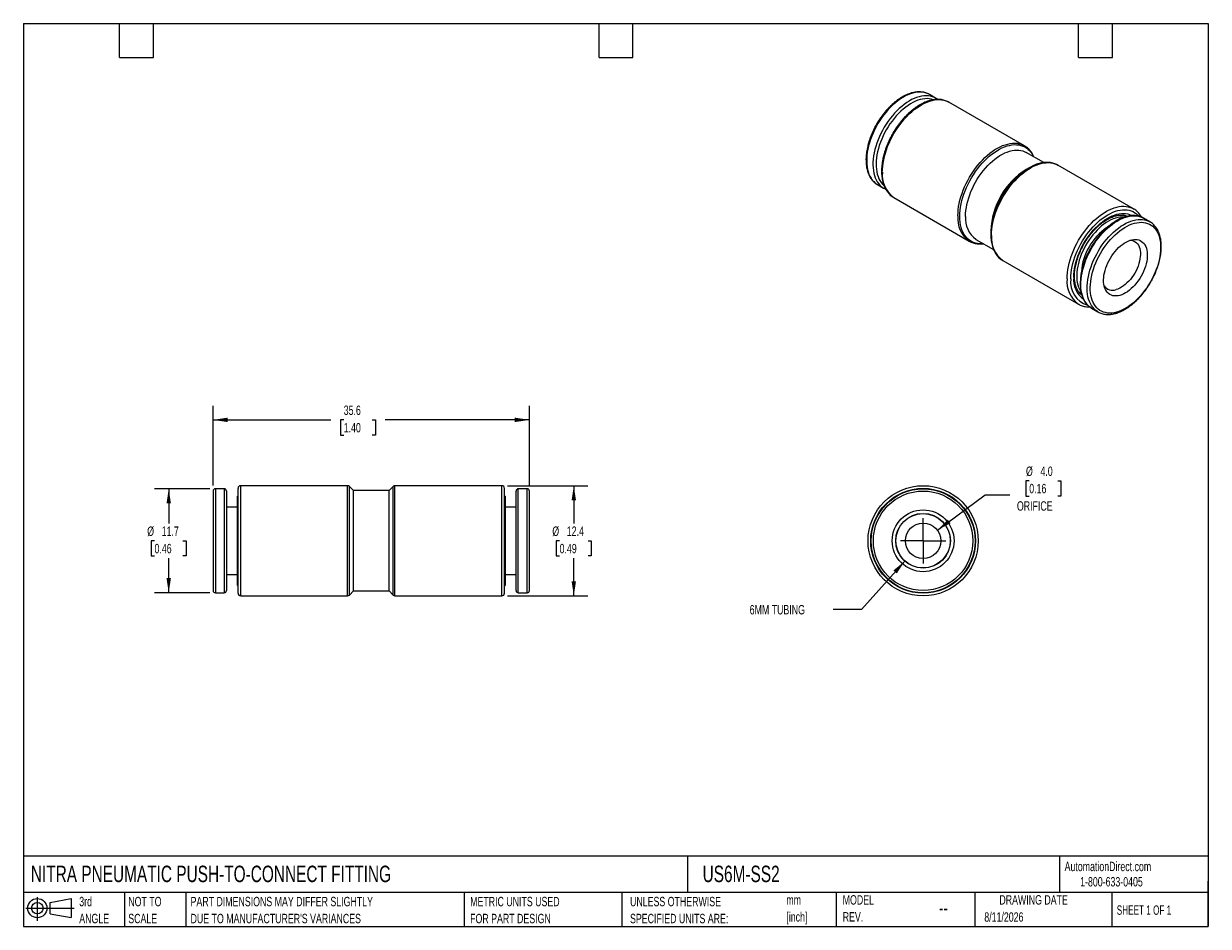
# Model space of a CAD drawing. Header units: millimetres. Extents: x 3 to 137, y 3 to 105.
import ezdxf

# ---------------------------------------------------------------- set-up
doc = ezdxf.new("R2010")
doc.units = ezdxf.units.MM
doc.header["$LTSCALE"] = 0.5
doc.linetypes.add('SLD-Center', pattern=[19.05, 15.24, -1.27, 1.27, -1.27])
doc.linetypes.add('SLD-Solid', pattern=[0])
doc.layers.add('CENTER', color=40, linetype='SLD-Center')
doc.layers.add('SLD-DEFPOINTS', color=7, linetype='Continuous')
doc.layers.add('DIMENSIONS', color=140, linetype='SLD-Solid', lineweight=25)
doc.layers.add('TEXT', color=140, linetype='SLD-Solid', lineweight=25)
doc.styles.add('SLDTEXTSTYLE0', font='TXT', dxfattribs={"width": 0.7})
doc.styles.add('SLDTEXTSTYLE1', font='TXT', dxfattribs={"width": 0.65})
doc.dimstyles.new('SLDDIMSTYLE0', dxfattribs={"dimtxt": 1.079004, "dimasz": 1.651, "dimexe": 0, "dimexo": 0.0625, "dimgap": 0.269751, "dimtad": 0, "dimtih": 1, "dimtoh": 1, "dimdec": 1, "dimrnd": 1e-09, "dimzin": 12, "dimdsep": 46, "dimtxsty": 'SLDTEXTSTYLE0', "dimsah": 1, "dimcen": 0.09, "dimadec": 0, "dimazin": 3, "dimtfac": 1, "dimtdec": 1, "dimtofl": 0, "dimtmove": 0, "dimatfit": 3, "dimfxl": 0, "dimfrac": 2, "dimtolj": 1, "dimtzin": 12, "dimarcsym": 0})
doc.dimstyles.new('SLDDIMSTYLE1', dxfattribs={"dimtxt": 1.079004, "dimasz": 1.651, "dimexe": 0, "dimexo": 0.0625, "dimgap": 0.269751, "dimtad": 0, "dimtih": 1, "dimtoh": 1, "dimdec": 1, "dimrnd": 1e-09, "dimzin": 12, "dimdsep": 46, "dimtxsty": 'SLDTEXTSTYLE0', "dimsah": 1, "dimcen": 0, "dimadec": 0, "dimazin": 3, "dimtfac": 1, "dimtdec": 1, "dimtofl": 0, "dimtmove": 0, "dimatfit": 3, "dimfxl": 0, "dimfrac": 2, "dimtolj": 1, "dimtzin": 12, "dimarcsym": 0})
doc.dimstyles.new('SLDDIMSTYLE2', dxfattribs={"dimtxt": 1.079004, "dimasz": 1.651, "dimexe": 0, "dimexo": 0.0625, "dimgap": 0.269751, "dimtad": 0, "dimtih": 1, "dimtoh": 1, "dimdec": 1, "dimrnd": 1e-09, "dimzin": 4, "dimdsep": 46, "dimtxsty": 'SLDTEXTSTYLE0', "dimsah": 1, "dimcen": 0, "dimadec": 0, "dimazin": 1, "dimtfac": 1, "dimtdec": 1, "dimtofl": 0, "dimtmove": 0, "dimatfit": 3, "dimfxl": 0, "dimfrac": 2, "dimtolj": 1, "dimtzin": 12, "dimarcsym": 0})

# ---------------------------------------------------------------- blocks, each defined once
blk = doc.blocks.new('Block11')
at = {"color": 7, "linetype": 'SLD-Solid', "lineweight": 18}
for p, q in [((0, 1.44), (5.44, 1.44)), ((1.29, 2.66), (1.29, 0)), ((2.74, 2.08), (5.09, 2.52)), ((2.74, 0.8), (2.74, 2.08)), ((5.09, 2.52), (5.09, 0.37)), ((2.74, 0.8), (5.09, 0.37))]:
    blk.add_line(p, q, dxfattribs=at)
for radius in [1.08, 0.643]:
    blk.add_circle((1.29, 1.44), radius, dxfattribs=at)
blk = doc.blocks.new('Block12')
at = {"layer": 'SLD-DEFPOINTS'}
blk.add_blockref('Block11', (0, 0), dxfattribs=at)
blk = doc.blocks.new('SW_NOTE_0')
at = {"layer": 'TEXT', "color": 0, "char_height": 1.058, "attachment_point": 1, "style": 'SLDTEXTSTYLE0'}
for s, insert in [('mm', (0, 1.36)), ('[inch]', (0, -0.55))]:
    blk.add_mtext(s, dxfattribs=dict(at, insert=insert))
blk = doc.blocks.new('SW_NOTE_0_1')
at = {"layer": 'TEXT', "color": 0, "char_height": 1.0583, "attachment_point": 1, "style": 'SLDTEXTSTYLE0'}
for s, insert in [('UNLESS OTHERWISE', (0, 1.36)), ('SPECIFIED UNITS ARE:', (0, -0.55))]:
    blk.add_mtext(s, dxfattribs=dict(at, insert=insert))
blk = doc.blocks.new('SW_NOTE_0_2')
at = {"layer": 'TEXT', "color": 0, "char_height": 1.0583, "attachment_point": 1, "style": 'SLDTEXTSTYLE0'}
for s, insert in [('PART DIMENSIONS MAY DIFFER SLIGHTLY', (0, 1.36)), ("DUE TO MANUFACTURER'S VARIANCES", (0, -0.55))]:
    blk.add_mtext(s, dxfattribs=dict(at, insert=insert))
blk = doc.blocks.new('SW_NOTE_0_3')
at = {"layer": 'TEXT', "color": 0, "char_height": 1.058, "attachment_point": 1, "style": 'SLDTEXTSTYLE0'}
for s, insert in [('NOT TO', (0, 1.36)), ('SCALE', (0, -0.55))]:
    blk.add_mtext(s, dxfattribs=dict(at, insert=insert))
blk = doc.blocks.new('SW_NOTE_0_4')
at = {"layer": 'TEXT', "color": 0, "char_height": 1.058, "attachment_point": 1, "style": 'SLDTEXTSTYLE0'}
for s, insert in [('3rd', (0, 1.36)), ('ANGLE', (0, -0.55))]:
    blk.add_mtext(s, dxfattribs=dict(at, insert=insert))
blk = doc.blocks.new('SW_NOTE_0_5')
at = {"layer": 'TEXT', "color": 0, "char_height": 1.0583, "attachment_point": 1, "style": 'SLDTEXTSTYLE0'}
for s, insert in [('METRIC UNITS USED', (0, 1.36)), ('FOR PART DESIGN', (0, -0.55))]:
    blk.add_mtext(s, dxfattribs=dict(at, insert=insert))
blk = doc.blocks.new('SW_NOTE_0_6')
at = {"layer": 'TEXT', "color": 0, "char_height": 1.058, "attachment_point": 1, "style": 'SLDTEXTSTYLE0'}
for s, insert in [('MODEL', (0, 1.36)), ('REV.', (0, -0.55))]:
    blk.add_mtext(s, dxfattribs=dict(at, insert=insert))
blk = doc.blocks.new('_D')
at = {"layer": 'DIMENSIONS'}
for p, q in [((24.5, 52.81), (24.5, 61.77)), ((60.1, 52.81), (60.1, 61.77)), ((24.5, 60.18), (37.74, 60.18)), ((39.2, 60.18), (38.84, 60.18)), ((38.84, 60.18), (38.84, 58.47)), ((42.41, 60.18), (42.77, 60.18)), ((42.77, 60.18), (42.77, 58.47)), ((60.1, 60.18), (43.87, 60.18)), ((38.84, 58.47), (39.2, 58.47)), ((42.77, 58.47), (42.41, 58.47))]:
    blk.add_line(p, q, dxfattribs=at)
for points in [[(24.5, 60.18), (26.15, 59.93), (26.15, 60.43)], [(60.1, 60.18), (58.45, 60.43), (58.45, 59.93)]]:
    blk.add_solid(points, dxfattribs=at)
at = {"layer": 'DIMENSIONS', "char_height": 1.058, "attachment_point": 1, "style": 'SLDTEXTSTYLE0'}
for s, insert in [('35.6', (39.2, 61.79)), ('1.40', (39.2, 59.83))]:
    blk.add_mtext(s, dxfattribs=dict(at, insert=insert))
blk = doc.blocks.new('_D_1')
at = {"layer": 'DIMENSIONS'}
for p, q in [((24.11, 52.42), (17.91, 52.42)), ((19.5, 52.42), (19.5, 48.53)), ((17.9, 46.57), (17.53, 46.57)), ((17.53, 46.57), (17.53, 44.86)), ((21.1, 46.57), (21.46, 46.57)), ((21.46, 46.57), (21.46, 44.86)), ((17.53, 44.86), (17.9, 44.86)), ((19.5, 40.72), (19.5, 44.62)), ((21.46, 44.86), (21.1, 44.86)), ((24.11, 40.72), (17.91, 40.72))]:
    blk.add_line(p, q, dxfattribs=at)
for points in [[(19.5, 52.42), (19.25, 50.77), (19.75, 50.77)], [(19.5, 40.72), (19.75, 42.37), (19.25, 42.37)]]:
    blk.add_solid(points, dxfattribs=at)
at = {"layer": 'DIMENSIONS', "char_height": 1.058, "attachment_point": 1, "style": 'SLDTEXTSTYLE0'}
for s, insert in [('%%c', (17.08, 48.18)), ('11.7', (18.71, 48.18)), ('0.46', (17.9, 46.22))]:
    blk.add_mtext(s, dxfattribs=dict(at, insert=insert))
blk = doc.blocks.new('_D_2')
at = {"layer": 'DIMENSIONS'}
for p, q in [((57.63, 52.77), (66.69, 52.77)), ((65.1, 52.77), (65.1, 48.53)), ((63.5, 46.57), (63.13, 46.57)), ((63.13, 46.57), (63.13, 44.86)), ((66.7, 46.57), (67.06, 46.57)), ((67.06, 46.57), (67.06, 44.86)), ((63.13, 44.86), (63.5, 44.86)), ((65.1, 40.37), (65.1, 44.62)), ((67.06, 44.86), (66.7, 44.86)), ((57.63, 40.37), (66.69, 40.37))]:
    blk.add_line(p, q, dxfattribs=at)
for points in [[(65.1, 52.77), (64.85, 51.12), (65.35, 51.12)], [(65.1, 40.37), (65.35, 42.02), (64.85, 42.02)]]:
    blk.add_solid(points, dxfattribs=at)
at = {"layer": 'DIMENSIONS', "char_height": 1.058, "attachment_point": 1, "style": 'SLDTEXTSTYLE0'}
for s, insert in [('%%c', (62.68, 48.18)), ('12.4', (64.31, 48.18)), ('0.49', (63.5, 46.22))]:
    blk.add_mtext(s, dxfattribs=dict(at, insert=insert))
blk = doc.blocks.new('_D_3')
at = {"layer": 'DIMENSIONS'}
for p, q in [((102.37, 44.29), (97.47, 38.83)), ((97.47, 38.83), (94.29, 38.83))]:
    blk.add_line(p, q, dxfattribs=at)
blk.add_solid([(102.37, 44.29), (101.08, 43.23), (101.46, 42.9)], dxfattribs=at)
at = {"layer": 'DIMENSIONS', "insert": (84.9, 39.34), "char_height": 1.058, "attachment_point": 1, "style": 'SLDTEXTSTYLE0'}
blk.add_mtext('6MM TUBING', dxfattribs=at)
blk = doc.blocks.new('_D_4')
at = {"layer": 'DIMENSIONS'}
for p, q in [((116.37, 53.33), (116, 53.33)), ((116, 53.33), (116, 51.61)), ((119.57, 53.33), (119.93, 53.33)), ((119.93, 53.33), (119.93, 51.61)), ((106.03, 47.77), (111.41, 51.76)), ((111.41, 51.76), (114.19, 51.76)), ((116, 51.61), (116.37, 51.61)), ((119.93, 51.61), (119.57, 51.61))]:
    blk.add_line(p, q, dxfattribs=at)
blk.add_solid([(106.03, 47.77), (107.51, 48.55), (107.2, 48.95)], dxfattribs=at)
at = {"layer": 'DIMENSIONS', "char_height": 1.058, "attachment_point": 1, "style": 'SLDTEXTSTYLE0'}
for s, insert in [('%%c', (116, 54.93)), ('4.0', (117.63, 54.93)), ('0.16', (116.37, 52.98)), ('ORIFICE', (114.98, 51.02))]:
    blk.add_mtext(s, dxfattribs=dict(at, insert=insert))
blk = doc.blocks.new('SW_CENTERMARKSYMBOL_0')
at = {"layer": 'CENTER', "color": 0}
for q in [(0, 2.54), (-2.54, 0), (0, -2.54), (2.54, 0)]:
    blk.add_line((0, 0), q, dxfattribs=at)

msp = doc.modelspace()

# ---------------------------------------------------------------- linework, layer by layer
for p, q in [((105.83, 96.4), (105.13, 96.8)), ((105.86, 96.38), (105.83, 96.4)), ((115.82, 91.03), (107.32, 95.94)), ((115.82, 91.03), (115.84, 91.02)), ((118, 89.14), (116.02, 90.28)), ((116.35, 88.56), (116.03, 88.37)), ((128.11, 83.94), (119.6, 88.85)), ((99.28, 86.67), (99.98, 86.26)), ((99.98, 86.26), (100.01, 86.25)), ((100.01, 86.25), (100.21, 86.15)), ((101.12, 85.2), (109.62, 80.3)), ((127.27, 83.07), (127.01, 83.22)), ((128.11, 83.94), (128.13, 83.93)), ((129.95, 82.48), (129.24, 82.88)), ((112.03, 81.45), (112.03, 81.07)), ((109.65, 80.28), (109.62, 80.3)), ((110.37, 80.5), (112.35, 79.36)), ((113.4, 78.11), (121.91, 73.2)), ((122.24, 74.38), (121.97, 74.54)), ((121.97, 74.54), (122.24, 74.38)), ((121.93, 73.19), (121.91, 73.2)), ((123.39, 72.75), (123.37, 72.76)), ((123.39, 72.75), (124.1, 72.34)), ((124.1, 72.34), (124.08, 72.35)), ((24.5, 52.17), (24.5, 41.16)), ((25.75, 52.42), (24.75, 52.42)), ((24.75, 52.42), (24.75, 40.92)), ((25.75, 52.42), (25.75, 40.92)), ((26, 52.17), (26, 41.16)), ((27.3, 46.57), (27.3, 52.47)), ((39.62, 52.77), (27.6, 52.77)), ((27.6, 46.57), (27.6, 52.77)), ((39.62, 46.57), (39.62, 52.77)), ((40.3, 52.22), (39.84, 52.69)), ((39.84, 46.57), (39.84, 52.69)), ((44.3, 52.22), (40.3, 52.22)), ((40.3, 46.57), (40.3, 52.22)), ((44.76, 52.69), (44.3, 52.22)), ((44.3, 46.57), (44.3, 52.22)), ((44.76, 46.57), (44.76, 52.69)), ((57, 52.77), (44.97, 52.77)), ((44.97, 46.57), (44.97, 52.77)), ((57, 46.57), (57, 52.77)), ((57.3, 46.57), (57.3, 52.47)), ((58.6, 41.16), (58.6, 52.17)), ((59.85, 52.42), (58.85, 52.42)), ((58.85, 40.92), (58.85, 52.42)), ((59.85, 40.92), (59.85, 52.42)), ((60.1, 41.16), (60.1, 52.17)), ((27.3, 51.6), (27.23, 51.6)), ((27.23, 41.55), (27.23, 51.6)), ((57.37, 51.6), (57.3, 51.6)), ((57.37, 51.6), (57.37, 43.31)), ((27.23, 50.36), (26, 50.36)), ((58.6, 50.36), (57.37, 50.36)), ((27.3, 40.67), (27.3, 46.57)), ((27.6, 40.37), (27.6, 46.57)), ((39.62, 40.37), (39.62, 46.57)), ((39.84, 40.46), (39.84, 46.57)), ((40.3, 40.92), (40.3, 46.57)), ((44.3, 40.92), (44.3, 46.57)), ((44.76, 40.46), (44.76, 46.57)), ((44.97, 40.37), (44.97, 46.57)), ((57, 40.37), (57, 46.57)), ((57.3, 40.67), (57.3, 46.57)), ((26, 42.78), (27.23, 42.78)), ((57.3, 43.31), (57.37, 43.31)), ((57.3, 43.3), (57.37, 43.27)), ((57.37, 42.75), (57.3, 42.75)), ((57.37, 43.27), (57.37, 42.75)), ((57.37, 42.78), (58.6, 42.78)), ((57.37, 42.75), (57.37, 41.55)), ((27.23, 41.55), (27.3, 41.55)), ((57.3, 41.55), (57.37, 41.55)), ((24.5, 41.16), (24.5, 40.97)), ((24.75, 40.92), (24.75, 40.72)), ((24.75, 40.72), (25.75, 40.72)), ((25.75, 40.92), (25.75, 40.72)), ((26, 41.16), (26, 40.97)), ((27.6, 40.37), (39.62, 40.37)), ((39.84, 40.46), (40.3, 40.92)), ((40.3, 40.92), (44.3, 40.92)), ((44.3, 40.92), (44.76, 40.46)), ((44.97, 40.37), (57, 40.37)), ((58.6, 40.97), (58.6, 41.16)), ((58.85, 40.72), (58.85, 40.92)), ((58.85, 40.72), (59.85, 40.72)), ((59.85, 40.72), (59.85, 40.92)), ((60.1, 40.97), (60.1, 41.16))]:
    msp.add_line(p, q)
at = {"flags": 128}
for points in [[(105.13, 96.8), (104.98, 96.88), (104.77, 96.97), (104.54, 97.03), (104.3, 97.07), (104.05, 97.08), (103.8, 97.07), (103.53, 97.03), (103.26, 96.97), (102.99, 96.88), (102.71, 96.77), (102.43, 96.64), (102.14, 96.48), (101.86, 96.3), (101.58, 96.1), (101.3, 95.88), (101.03, 95.64), (100.76, 95.38), (100.5, 95.11), (100.25, 94.82), (100, 94.51), (99.77, 94.2), (99.55, 93.87), (99.34, 93.53), (99.14, 93.18), (98.96, 92.83), (98.79, 92.47), (98.64, 92.11), (98.5, 91.74), (98.39, 91.38), (98.29, 91.01), (98.2, 90.65), (98.14, 90.3), (98.1, 89.95), (98.07, 89.61), (98.07, 89.28), (98.08, 88.97), (98.11, 88.66), (98.16, 88.37), (98.23, 88.09), (98.32, 87.84), (98.43, 87.6), (98.56, 87.38), (98.7, 87.18), (98.86, 87), (99.03, 86.84), (99.22, 86.71), (99.28, 86.67)], [(105.83, 96.4), (105.69, 96.47), (105.47, 96.56), (105.25, 96.62), (105.01, 96.66), (104.76, 96.67), (104.5, 96.66), (104.24, 96.62), (103.97, 96.56), (103.69, 96.47), (103.42, 96.36), (103.13, 96.23), (102.85, 96.07), (102.57, 95.89), (102.29, 95.69), (102.01, 95.47), (101.74, 95.23), (101.47, 94.98), (101.21, 94.7), (100.96, 94.41), (100.71, 94.11), (100.48, 93.79), (100.25, 93.46), (100.04, 93.12), (99.85, 92.77), (99.66, 92.42), (99.5, 92.06), (99.35, 91.7), (99.21, 91.33), (99.09, 90.97), (98.99, 90.61), (98.91, 90.25), (98.85, 89.89), (98.8, 89.54), (98.78, 89.2), (98.77, 88.88), (98.79, 88.56), (98.82, 88.25), (98.87, 87.96), (98.94, 87.69), (99.03, 87.43), (99.14, 87.19), (99.26, 86.97), (99.4, 86.77), (99.56, 86.59), (99.74, 86.43), (99.93, 86.3), (99.98, 86.26)], [(105.56, 96.22), (105.35, 96.29), (105.12, 96.32), (104.87, 96.34), (104.62, 96.33), (104.37, 96.29), (104.1, 96.23), (103.83, 96.15), (103.56, 96.04), (103.28, 95.91), (103.01, 95.75), (102.73, 95.58), (102.46, 95.38), (102.19, 95.16), (101.92, 94.92), (101.66, 94.67), (101.4, 94.4), (101.16, 94.11), (100.92, 93.81), (100.69, 93.49), (100.48, 93.17), (100.28, 92.83), (100.09, 92.49), (99.92, 92.14), (99.76, 91.79), (99.62, 91.43), (99.49, 91.08), (99.39, 90.72), (99.3, 90.37), (99.23, 90.02), (99.17, 89.67), (99.14, 89.34), (99.13, 89.01), (99.13, 88.69), (99.16, 88.39), (99.2, 88.1), (99.26, 87.83), (99.35, 87.57), (99.44, 87.33), (99.56, 87.11), (99.7, 86.91), (99.85, 86.73), (100, 86.58)], [(99.83, 88.04), (99.84, 88.38), (99.87, 88.73), (99.92, 89.09), (99.99, 89.45), (100.07, 89.82), (100.17, 90.2), (100.29, 90.57), (100.43, 90.94), (100.59, 91.32), (100.76, 91.69), (100.94, 92.05), (101.14, 92.41), (101.36, 92.76), (101.58, 93.1), (101.82, 93.43), (102.07, 93.74), (102.32, 94.05), (102.59, 94.34), (102.86, 94.61), (103.14, 94.86), (103.42, 95.1), (103.71, 95.31), (104, 95.5), (104.29, 95.68), (104.58, 95.83), (104.87, 95.96), (105.15, 96.06), (105.43, 96.14), (105.71, 96.2), (105.98, 96.23), (106.24, 96.23), (106.49, 96.21), (106.74, 96.17), (106.97, 96.1), (107.19, 96.01), (107.32, 95.94)], [(108.34, 83.13), (108.35, 83.47), (108.37, 83.82), (108.42, 84.18), (108.49, 84.55), (108.57, 84.92), (108.68, 85.29), (108.8, 85.66), (108.94, 86.04), (109.09, 86.41), (109.26, 86.78), (109.45, 87.14), (109.65, 87.5), (109.86, 87.85), (110.09, 88.19), (110.32, 88.52), (110.57, 88.84), (110.83, 89.14), (111.09, 89.43), (111.37, 89.7), (111.64, 89.95), (111.93, 90.19), (112.21, 90.4), (112.5, 90.6), (112.79, 90.77), (113.08, 90.92), (113.37, 91.05), (113.66, 91.15), (113.94, 91.23), (114.21, 91.29), (114.48, 91.32), (114.74, 91.32), (115, 91.31), (115.24, 91.26), (115.47, 91.2), (115.69, 91.1), (115.82, 91.03)], [(108.55, 83.08), (108.56, 83.42), (108.59, 83.77), (108.64, 84.13), (108.7, 84.49), (108.79, 84.86), (108.89, 85.23), (109.01, 85.6), (109.15, 85.98), (109.31, 86.35), (109.48, 86.71), (109.67, 87.08), (109.87, 87.43), (110.08, 87.78), (110.31, 88.12), (110.55, 88.44), (110.79, 88.76), (111.05, 89.06), (111.32, 89.34), (111.59, 89.61), (111.87, 89.85), (112.15, 90.08), (112.44, 90.29), (112.73, 90.48), (113.02, 90.65), (113.3, 90.79), (113.59, 90.91), (113.87, 91.01), (114.15, 91.08), (114.42, 91.13), (114.69, 91.16), (114.95, 91.15), (115.2, 91.13), (115.43, 91.08), (115.66, 91), (115.88, 90.9), (116.08, 90.78), (116.26, 90.63), (116.43, 90.46), (116.59, 90.27), (116.73, 90.06), (116.85, 89.82), (116.86, 89.8)], [(109.2, 83.08), (109.21, 83.41), (109.24, 83.75), (109.29, 84.09), (109.36, 84.44), (109.44, 84.8), (109.55, 85.16), (109.67, 85.52), (109.81, 85.88), (109.97, 86.24), (110.14, 86.59), (110.32, 86.94), (110.52, 87.27), (110.74, 87.61), (110.96, 87.92), (111.2, 88.23), (111.45, 88.53), (111.7, 88.8), (111.96, 89.06), (112.23, 89.31), (112.5, 89.53), (112.78, 89.74), (113.06, 89.92), (113.34, 90.08), (113.62, 90.22), (113.89, 90.33), (114.16, 90.42), (114.43, 90.49), (114.69, 90.53), (114.95, 90.55), (115.2, 90.54), (115.43, 90.5), (115.66, 90.45), (115.87, 90.36), (116.02, 90.28)], [(112.12, 80.95), (112.13, 81.29), (112.16, 81.64), (112.2, 82), (112.27, 82.36), (112.36, 82.73), (112.46, 83.1), (112.58, 83.48), (112.72, 83.85), (112.87, 84.22), (113.04, 84.59), (113.23, 84.96), (113.43, 85.32), (113.64, 85.67), (113.87, 86.01), (114.1, 86.34), (114.35, 86.65), (114.61, 86.96), (114.88, 87.24), (115.15, 87.51), (115.43, 87.77), (115.71, 88), (116, 88.22), (116.29, 88.41), (116.58, 88.59), (116.86, 88.74), (117.15, 88.86), (117.44, 88.97), (117.72, 89.05), (117.99, 89.1), (118.26, 89.13), (118.53, 89.14), (118.78, 89.12), (119.02, 89.08), (119.25, 89.01), (119.47, 88.92), (119.6, 88.85)], [(120.62, 76.04), (120.63, 76.38), (120.66, 76.73), (120.71, 77.09), (120.77, 77.45), (120.86, 77.82), (120.96, 78.2), (121.08, 78.57), (121.22, 78.94), (121.38, 79.32), (121.55, 79.69), (121.73, 80.05), (121.93, 80.41), (122.15, 80.76), (122.37, 81.1), (122.61, 81.43), (122.86, 81.74), (123.11, 82.05), (123.38, 82.33), (123.65, 82.61), (123.93, 82.86), (124.21, 83.09), (124.5, 83.31), (124.79, 83.5), (125.08, 83.68), (125.37, 83.83), (125.66, 83.95), (125.94, 84.06), (126.22, 84.14), (126.5, 84.19), (126.77, 84.23), (127.03, 84.23), (127.28, 84.21), (127.52, 84.17), (127.76, 84.1), (127.98, 84.01), (128.11, 83.94)], [(111.21, 80.01), (111.05, 80), (110.79, 80), (110.55, 80.03), (110.31, 80.08), (110.08, 80.16), (109.87, 80.26), (109.67, 80.38), (109.48, 80.53), (109.31, 80.7), (109.15, 80.89), (109.01, 81.1), (108.89, 81.33), (108.79, 81.58), (108.7, 81.85), (108.64, 82.14), (108.59, 82.44), (108.56, 82.76), (108.55, 83.08)], [(121.05, 76.04), (121.06, 76.38), (121.09, 76.72), (121.13, 77.07), (121.2, 77.43), (121.29, 77.79), (121.39, 78.16), (121.51, 78.53), (121.65, 78.9), (121.81, 79.26), (121.98, 79.62), (122.17, 79.98), (122.37, 80.33), (122.59, 80.67), (122.81, 81), (123.05, 81.32), (123.3, 81.62), (123.56, 81.91), (123.82, 82.18), (124.09, 82.44), (124.37, 82.68), (124.65, 82.9), (124.93, 83.09), (125.22, 83.27), (125.5, 83.42), (125.79, 83.55), (126.07, 83.66), (126.34, 83.74), (126.62, 83.8), (126.88, 83.83), (127.14, 83.84), (127.39, 83.82), (127.62, 83.78), (127.85, 83.71), (128.07, 83.62), (128.27, 83.5), (128.45, 83.36), (128.63, 83.2), (128.71, 83.11)], [(121.37, 76.23), (121.38, 76.55), (121.41, 76.88), (121.46, 77.21), (121.52, 77.56), (121.61, 77.9), (121.71, 78.25), (121.83, 78.6), (121.97, 78.95), (122.12, 79.3), (122.29, 79.64), (122.47, 79.98), (122.67, 80.31), (122.88, 80.63), (123.1, 80.94), (123.33, 81.24), (123.58, 81.52), (123.83, 81.79), (124.08, 82.04), (124.34, 82.27), (124.61, 82.49), (124.88, 82.68), (125.15, 82.85), (125.42, 83), (125.69, 83.13), (125.96, 83.24), (126.22, 83.32), (126.48, 83.38), (126.74, 83.41), (126.98, 83.42), (127.22, 83.4), (127.45, 83.36), (127.66, 83.29), (127.87, 83.2), (127.9, 83.18)], [(127.04, 83), (126.82, 83.01), (126.58, 82.99), (126.34, 82.95), (126.08, 82.89), (125.83, 82.8), (125.57, 82.68), (125.3, 82.55), (125.04, 82.39), (124.78, 82.21), (124.52, 82.01), (124.27, 81.79), (124.02, 81.55), (123.78, 81.29), (123.54, 81.02), (123.32, 80.73), (123.11, 80.43), (122.9, 80.12), (122.71, 79.81), (122.54, 79.48), (122.38, 79.15), (122.23, 78.81), (122.11, 78.47), (121.99, 78.14), (121.9, 77.8), (121.83, 77.47), (121.77, 77.14), (121.73, 76.82), (121.71, 76.5), (121.72, 76.2), (121.74, 75.91), (121.78, 75.64), (121.83, 75.38), (121.91, 75.13), (122.01, 74.9), (122.12, 74.7), (122.18, 74.6)], [(123.37, 72.76), (123.33, 72.79), (123.14, 72.92), (122.97, 73.08), (122.81, 73.26), (122.67, 73.46), (122.54, 73.68), (122.44, 73.92), (122.35, 74.17), (122.28, 74.45), (122.22, 74.74), (122.19, 75.05), (122.18, 75.36), (122.18, 75.69), (122.21, 76.03), (122.25, 76.38), (122.32, 76.73), (122.4, 77.09), (122.5, 77.46), (122.62, 77.82), (122.75, 78.19), (122.9, 78.55), (123.07, 78.91), (123.25, 79.26), (123.45, 79.61), (123.66, 79.95), (123.88, 80.28), (124.12, 80.6), (124.36, 80.9), (124.61, 81.19), (124.88, 81.47), (125.14, 81.72), (125.42, 81.96), (125.69, 82.18), (125.97, 82.38), (126.26, 82.56), (126.54, 82.72), (126.82, 82.85), (127.1, 82.96), (127.38, 83.05), (127.65, 83.11), (127.91, 83.15), (128.17, 83.16), (128.41, 83.15), (128.65, 83.11), (128.88, 83.05), (129.1, 82.96), (129.24, 82.88)], [(124.08, 72.35), (124.04, 72.38), (123.85, 72.51), (123.68, 72.67), (123.52, 72.85), (123.38, 73.05), (123.25, 73.27), (123.14, 73.51), (123.05, 73.77), (122.98, 74.04), (122.93, 74.33), (122.9, 74.64), (122.89, 74.96), (122.89, 75.28), (122.92, 75.62), (122.96, 75.97), (123.02, 76.33), (123.1, 76.69), (123.2, 77.05), (123.32, 77.41), (123.46, 77.78), (123.61, 78.14), (123.78, 78.5), (123.96, 78.85), (124.16, 79.2), (124.37, 79.54), (124.59, 79.87), (124.82, 80.19), (125.07, 80.49), (125.32, 80.78), (125.58, 81.06), (125.85, 81.31), (126.12, 81.55), (126.4, 81.77), (126.68, 81.97), (126.96, 82.15), (127.25, 82.31), (127.53, 82.44), (127.81, 82.55), (128.08, 82.64), (128.35, 82.7), (128.62, 82.74), (128.87, 82.75), (129.12, 82.74), (129.36, 82.7), (129.59, 82.64), (129.8, 82.55), (129.95, 82.48)], [(127.16, 83.2), (127.26, 83.09), (127.27, 83.07)], [(126.18, 72.3), (125.92, 72.24), (125.66, 72.21), (125.41, 72.2), (125.17, 72.21), (124.94, 72.25), (124.71, 72.31), (124.5, 72.4), (124.31, 72.51), (124.13, 72.65), (123.96, 72.81), (123.81, 72.99), (123.67, 73.19), (123.56, 73.41), (123.46, 73.65), (123.38, 73.91), (123.31, 74.18), (123.27, 74.47), (123.24, 74.77), (123.24, 75.09), (123.25, 75.42), (123.29, 75.75), (123.34, 76.1), (123.41, 76.45), (123.5, 76.8), (123.61, 77.16), (123.73, 77.51), (123.87, 77.87), (124.03, 78.22), (124.2, 78.57), (124.39, 78.91), (124.59, 79.25), (124.81, 79.57), (125.03, 79.89), (125.27, 80.19), (125.52, 80.48), (125.77, 80.75), (126.03, 81), (126.3, 81.24), (126.57, 81.46), (126.84, 81.66), (127.12, 81.83), (127.4, 81.99), (127.67, 82.12), (127.94, 82.23), (128.21, 82.31), (128.48, 82.37), (128.74, 82.41), (128.99, 82.42), (129.23, 82.41), (129.46, 82.37), (129.68, 82.3), (129.89, 82.21), (130.09, 82.1), (130.27, 81.97), (130.44, 81.81), (130.59, 81.63), (130.72, 81.43), (130.84, 81.21), (130.94, 80.97), (131.02, 80.71), (131.08, 80.43), (131.13, 80.14), (131.15, 79.84), (131.16, 79.52), (131.14, 79.2), (131.11, 78.86), (131.06, 78.52), (130.99, 78.17), (130.9, 77.82), (130.79, 77.46), (130.67, 77.1), (130.52, 76.75), (130.37, 76.39), (130.19, 76.04), (130.01, 75.7), (129.8, 75.37), (129.59, 75.04), (129.36, 74.73), (129.13, 74.43), (128.88, 74.14), (128.63, 73.87), (128.37, 73.61), (128.1, 73.37), (127.83, 73.16), (127.55, 72.96), (127.28, 72.78), (127, 72.63), (126.73, 72.49), (126.45, 72.39), (126.18, 72.3)], [(126.57, 74.19), (126.36, 74.15), (126.16, 74.13), (125.96, 74.13), (125.78, 74.16), (125.61, 74.22), (125.45, 74.29), (125.3, 74.4), (125.17, 74.52), (125.05, 74.67), (124.96, 74.84), (124.87, 75.02), (124.81, 75.23), (124.77, 75.45), (124.74, 75.68), (124.73, 75.93), (124.75, 76.19), (124.78, 76.46), (124.83, 76.73), (124.9, 77.01), (124.99, 77.29), (125.09, 77.57), (125.22, 77.85), (125.35, 78.13), (125.5, 78.39), (125.67, 78.65), (125.85, 78.9), (126.03, 79.14), (126.23, 79.36), (126.43, 79.57), (126.64, 79.76), (126.86, 79.93), (127.07, 80.08), (127.29, 80.2), (127.51, 80.31), (127.72, 80.39), (127.93, 80.45), (128.14, 80.48), (128.34, 80.49), (128.53, 80.47), (128.7, 80.43), (128.87, 80.36), (129.02, 80.27), (129.16, 80.16), (129.29, 80.02), (129.39, 79.87), (129.48, 79.69), (129.56, 79.49), (129.61, 79.28), (129.65, 79.05), (129.66, 78.81), (129.66, 78.56), (129.63, 78.29), (129.59, 78.02), (129.53, 77.74), (129.45, 77.46), (129.36, 77.18), (129.24, 76.9), (129.11, 76.63), (128.97, 76.35), (128.81, 76.09), (128.64, 75.83), (128.46, 75.59), (128.27, 75.36), (128.07, 75.15), (127.86, 74.95), (127.65, 74.77), (127.43, 74.61), (127.21, 74.47), (127, 74.36), (126.78, 74.26), (126.57, 74.19)], [(127.76, 80.4), (127.83, 80.4), (128, 80.36), (128.16, 80.3), (128.31, 80.22), (128.44, 80.11), (128.56, 79.98), (128.66, 79.83), (128.74, 79.65), (128.81, 79.46), (128.85, 79.26), (128.88, 79.03), (128.88, 78.8), (128.87, 78.55), (128.83, 78.29), (128.78, 78.03), (128.71, 77.77), (128.62, 77.5), (128.51, 77.23), (128.39, 76.97), (128.25, 76.71), (128.09, 76.46), (127.93, 76.22), (127.75, 75.99), (127.57, 75.78), (127.37, 75.59), (127.17, 75.41), (126.97, 75.25), (126.76, 75.11), (126.55, 75), (126.35, 74.91), (126.14, 74.84)], [(122.24, 74.36), (122.11, 74.39), (122.08, 74.4)]]:
    msp.add_lwpolyline(points, dxfattribs=at)
for radius in [6.2, 5.9, 5.85, 5.6, 3.48, 3.08, 3.06, 2]:
    msp.add_circle((104.42, 46.57), radius)
for centre, radius, start, end in [((102.93, 87.74), 3.11, 174.321, 234.3669), ((120.68, 81.07), 8.66, 122.5299, 177.4754), ((119.54, 82.95), 6.44, 112.7959, 134.4416), ((121.61, 80.58), 9.59, 133.3393, 177.0279), ((111.43, 82.83), 3.11, 174.321, 234.3669), ((112, 82.79), 2.81, 174.0137, 234.6741), ((128.88, 76.34), 6.66, 124.3897, 175.6973), ((115.22, 80.64), 3.11, 174.321, 234.3669), ((123.72, 75.73), 3.11, 174.321, 234.3669), ((123.69, 75.66), 2.67, 171.8317, 253.7033), ((124.07, 75.95), 2.71, 174.01, 234.0722), ((125.75, 75.93), 1.16, 214.5993, 289.7751), ((24.75, 52.17), 0.25, 90, 180), ((25.75, 52.17), 0.25, 0, 90), ((27.6, 52.47), 0.3, 90, 180), ((39.62, 52.47), 0.3, 45, 90), ((44.97, 52.47), 0.3, 90, 135), ((57, 52.47), 0.3, 0, 90), ((58.85, 52.17), 0.25, 90, 180), ((59.85, 52.17), 0.25, 0, 90), ((24.75, 40.97), 0.25, 180, 270), ((25.75, 40.97), 0.25, 270, 0), ((27.6, 40.67), 0.3, 180, 270), ((39.62, 40.67), 0.3, 270, 315), ((44.97, 40.67), 0.3, 225, 270), ((57, 40.67), 0.3, 270, 0), ((58.85, 40.97), 0.25, 180, 270), ((59.85, 40.97), 0.25, 270, 0)]:
    msp.add_arc(centre, radius, start, end)
for points, knots in [([(105.14, 96.79), (105.1, 96.82), (105, 96.88), (104.82, 96.95), (104.6, 97.03), (104.37, 97.07), (104.13, 97.1), (103.88, 97.1), (103.63, 97.08), (103.37, 97.04), (103.11, 96.98), (102.84, 96.89), (102.57, 96.78), (102.29, 96.65), (102.02, 96.5), (101.75, 96.33), (101.48, 96.14), (101.21, 95.93), (100.95, 95.7), (100.7, 95.46), (100.45, 95.2), (100.2, 94.93), (99.97, 94.64), (99.74, 94.34), (99.53, 94.04), (99.32, 93.72), (99.13, 93.39), (98.95, 93.06), (98.79, 92.72), (98.64, 92.38), (98.5, 92.03), (98.38, 91.69), (98.27, 91.34), (98.18, 91), (98.11, 90.66), (98.05, 90.32), (98.01, 89.99), (97.99, 89.66), (97.99, 89.34), (98.01, 89.04), (98.04, 88.74), (98.09, 88.46), (98.16, 88.19), (98.25, 87.93), (98.35, 87.69), (98.47, 87.47), (98.61, 87.26), (98.76, 87.08), (98.93, 86.92), (99.11, 86.77), (99.24, 86.69), (99.31, 86.65), (99.31, 86.65)], [0, 0, 0, 0, 0.011311, 0.031222, 0.051145, 0.07113, 0.091219, 0.111436, 0.13179, 0.152271, 0.17286, 0.193533, 0.214264, 0.235032, 0.255819, 0.27661, 0.297395, 0.31817, 0.338932, 0.359682, 0.380418, 0.401143, 0.421858, 0.442564, 0.463264, 0.483961, 0.504655, 0.525349, 0.546046, 0.566746, 0.587453, 0.608168, 0.628894, 0.649633, 0.670386, 0.691156, 0.711943, 0.732747, 0.753567, 0.774399, 0.795238, 0.816069, 0.836876, 0.857638, 0.878328, 0.898919, 0.919385, 0.939709, 0.959889, 0.979941, 0.999901, 1, 1, 1, 1]), ([(107.33, 95.94), (107.31, 95.95), (107.23, 96), (107.06, 96.07), (106.84, 96.15), (106.61, 96.21), (106.37, 96.25), (106.12, 96.26), (105.86, 96.26), (105.59, 96.22), (105.32, 96.17), (105.05, 96.09), (104.77, 95.99), (104.49, 95.87), (104.2, 95.73), (103.92, 95.57), (103.64, 95.39), (103.37, 95.18), (103.09, 94.96), (102.82, 94.73), (102.56, 94.47), (102.3, 94.21), (102.05, 93.92), (101.81, 93.63), (101.58, 93.32), (101.36, 93), (101.15, 92.68), (100.96, 92.34), (100.77, 92), (100.6, 91.65), (100.44, 91.3), (100.3, 90.95), (100.17, 90.59), (100.06, 90.23), (99.96, 89.88), (99.88, 89.52), (99.82, 89.17), (99.78, 88.83), (99.75, 88.49), (99.74, 88.22), (99.75, 87.94), (99.76, 87.68), (99.8, 87.37), (99.86, 87.08), (99.93, 86.8), (100.02, 86.54), (100.13, 86.29), (100.25, 86.06), (100.4, 85.85), (100.55, 85.66), (100.72, 85.48), (100.91, 85.34), (101.05, 85.24), (101.12, 85.2), (101.13, 85.2)], [0, 0, 0, 0, 0.004976, 0.02429, 0.043604, 0.062965, 0.082419, 0.101998, 0.121718, 0.141579, 0.161566, 0.181657, 0.201826, 0.222048, 0.242302, 0.26257, 0.282839, 0.3031, 0.32335, 0.343586, 0.363808, 0.384016, 0.404212, 0.424398, 0.444574, 0.464745, 0.48491, 0.505074, 0.525238, 0.545404, 0.565574, 0.585751, 0.605937, 0.626134, 0.646344, 0.66657, 0.686812, 0.707073, 0.727352, 0.747623, 0.758356, 0.778667, 0.798988, 0.819299, 0.839581, 0.859811, 0.879962, 0.900006, 0.919916, 0.939678, 0.959288, 0.978764, 0.998138, 1, 1, 1, 1]), ([(106.04, 96.26), (106, 96.29), (105.95, 96.33), (105.88, 96.37), (105.86, 96.38)], [0, 0, 0, 0, 0.61909, 1, 1, 1, 1]), ([(116.88, 89.79), (116.84, 89.86), (116.78, 90.01), (116.65, 90.23), (116.51, 90.44), (116.35, 90.62), (116.17, 90.79), (116, 90.92), (115.89, 90.99), (115.84, 91.02)], [0, 0, 0, 0, 0.135683, 0.290425, 0.444101, 0.596609, 0.747965, 0.898328, 1, 1, 1, 1]), ([(119.62, 88.83), (119.6, 88.85), (119.52, 88.9), (119.35, 88.98), (119.13, 89.06), (118.89, 89.12), (118.65, 89.16), (118.4, 89.17), (118.14, 89.16), (117.88, 89.13), (117.61, 89.08), (117.33, 89), (117.14, 88.94), (117.05, 88.9), (117.05, 88.9)], [0, 0, 0, 0, 0.030541, 0.125587, 0.22063, 0.315906, 0.411641, 0.507993, 0.605039, 0.702775, 0.801133, 0.900002, 0.999255, 1, 1, 1, 1]), ([(122.29, 74.22), (122.24, 74.26), (122.14, 74.33), (122.01, 74.48), (121.89, 74.64), (121.78, 74.82), (121.69, 75.02), (121.61, 75.24), (121.55, 75.47), (121.5, 75.71), (121.47, 75.97), (121.46, 76.19), (121.46, 76.37), (121.46, 76.55), (121.48, 76.79), (121.51, 77.09), (121.56, 77.4), (121.63, 77.72), (121.71, 78.04), (121.81, 78.36), (121.92, 78.68), (122.05, 79), (122.19, 79.32), (122.35, 79.64), (122.52, 79.95), (122.7, 80.26), (122.89, 80.55), (123.1, 80.84), (123.31, 81.12), (123.53, 81.38), (123.76, 81.63), (123.99, 81.87), (124.23, 82.09), (124.47, 82.29), (124.72, 82.47), (124.96, 82.64), (125.2, 82.79), (125.45, 82.91), (125.69, 83.02), (125.92, 83.1), (126.15, 83.17), (126.38, 83.21), (126.59, 83.24), (126.8, 83.24), (127, 83.22), (127.19, 83.18), (127.33, 83.14), (127.4, 83.11), (127.42, 83.1)], [0, 0, 0, 0, 0.02284, 0.046707, 0.070266, 0.093499, 0.116449, 0.139184, 0.16177, 0.184264, 0.206706, 0.229127, 0.237578, 0.249315, 0.271732, 0.294169, 0.316627, 0.339106, 0.361606, 0.384127, 0.406666, 0.42922, 0.451786, 0.474361, 0.496942, 0.519525, 0.542106, 0.564682, 0.587249, 0.609803, 0.632341, 0.65486, 0.677358, 0.69983, 0.722276, 0.744695, 0.767088, 0.789459, 0.811817, 0.834172, 0.85654, 0.878951, 0.901443, 0.92407, 0.946896, 0.96999, 0.993406, 1, 1, 1, 1]), ([(129.24, 82.88), (129.2, 82.9), (129.11, 82.96), (128.93, 83.03), (128.71, 83.11), (128.48, 83.15), (128.24, 83.18), (128, 83.18), (127.74, 83.16), (127.48, 83.12), (127.22, 83.06), (126.95, 82.97), (126.68, 82.86), (126.41, 82.73), (126.13, 82.58), (125.86, 82.41), (125.59, 82.22), (125.33, 82.01), (125.06, 81.78), (124.81, 81.54), (124.56, 81.28), (124.31, 81.01), (124.08, 80.72), (123.86, 80.42), (123.64, 80.12), (123.44, 79.8), (123.25, 79.47), (123.07, 79.14), (122.9, 78.8), (122.75, 78.46), (122.61, 78.11), (122.49, 77.77), (122.38, 77.42), (122.29, 77.08), (122.22, 76.74), (122.16, 76.4), (122.13, 76.07), (122.11, 75.74), (122.1, 75.42), (122.12, 75.12), (122.15, 74.82), (122.2, 74.54), (122.27, 74.27), (122.36, 74.01), (122.46, 73.77), (122.58, 73.55), (122.72, 73.34), (122.87, 73.16), (123.04, 73), (123.21, 72.86), (123.32, 72.79), (123.37, 72.77)], [0, 0, 0, 0, 0.010105, 0.030145, 0.050195, 0.07031, 0.090528, 0.110876, 0.13136, 0.151973, 0.172695, 0.193502, 0.214367, 0.235269, 0.256189, 0.277114, 0.298033, 0.318942, 0.339839, 0.360722, 0.381592, 0.40245, 0.423299, 0.444139, 0.464972, 0.485802, 0.50663, 0.527458, 0.548288, 0.569121, 0.589962, 0.610811, 0.63167, 0.652543, 0.67343, 0.694333, 0.715254, 0.736192, 0.757146, 0.778113, 0.799086, 0.820052, 0.840993, 0.861889, 0.882712, 0.903436, 0.924034, 0.944489, 0.964799, 0.984981, 1, 1, 1, 1]), ([(129.02, 82.99), (128.99, 83.04), (128.92, 83.16), (128.79, 83.34), (128.63, 83.53), (128.46, 83.7), (128.29, 83.83), (128.17, 83.9), (128.13, 83.93)], [0, 0, 0, 0, 0.121451, 0.311723, 0.500548, 0.687947, 0.874116, 1, 1, 1, 1]), ([(126.07, 72.16), (126.12, 72.18), (126.26, 72.21), (126.48, 72.3), (126.76, 72.41), (127.03, 72.55), (127.3, 72.71), (127.57, 72.89), (127.84, 73.09), (128.11, 73.3), (128.37, 73.53), (128.62, 73.78), (128.87, 74.05), (129.11, 74.32), (129.34, 74.61), (129.56, 74.91), (129.77, 75.23), (129.97, 75.55), (130.16, 75.88), (130.33, 76.21), (130.49, 76.55), (130.64, 76.89), (130.77, 77.24), (130.89, 77.59), (130.99, 77.93), (131.07, 78.27), (131.14, 78.62), (131.19, 78.95), (131.22, 79.28), (131.23, 79.6), (131.23, 79.92), (131.21, 80.22), (131.17, 80.51), (131.11, 80.79), (131.03, 81.06), (130.94, 81.31), (130.83, 81.54), (130.7, 81.76), (130.56, 81.95), (130.4, 82.13), (130.23, 82.28), (130.08, 82.4), (129.98, 82.46), (129.94, 82.47)], [0, 0, 0, 0, 0.013345, 0.038375, 0.063438, 0.088536, 0.11365, 0.138764, 0.163869, 0.18896, 0.214036, 0.239096, 0.26414, 0.289172, 0.314192, 0.339202, 0.364206, 0.389206, 0.414205, 0.439205, 0.464208, 0.489217, 0.514235, 0.539263, 0.564306, 0.589365, 0.614442, 0.63954, 0.664658, 0.689797, 0.714954, 0.740124, 0.765296, 0.790452, 0.815571, 0.840624, 0.865578, 0.8904, 0.915062, 0.939549, 0.963868, 0.988045, 1, 1, 1, 1]), ([(109.65, 80.28), (109.71, 80.25), (109.83, 80.18), (110.04, 80.1), (110.27, 80.04), (110.51, 80), (110.76, 79.98), (111, 79.98), (111.16, 80), (111.23, 80)], [0, 0, 0, 0, 0.124576, 0.274356, 0.424408, 0.575107, 0.72673, 0.879431, 1, 1, 1, 1]), ([(112.03, 81.07), (112.03, 81.02), (112.03, 80.85), (112.05, 80.59), (112.09, 80.28), (112.14, 79.99), (112.21, 79.71), (112.3, 79.45), (112.41, 79.2), (112.54, 78.97), (112.68, 78.76), (112.84, 78.56), (113.01, 78.39), (113.2, 78.24), (113.33, 78.15), (113.41, 78.11), (113.42, 78.11)], [0, 0, 0, 0, 0.042528, 0.123008, 0.203527, 0.284004, 0.364366, 0.444525, 0.52437, 0.60379, 0.682683, 0.760985, 0.838688, 0.915856, 0.992622, 1, 1, 1, 1]), ([(121.94, 73.19), (121.99, 73.16), (122.12, 73.09), (122.33, 73.01), (122.56, 72.95), (122.8, 72.9), (123.01, 72.89), (123.14, 72.89), (123.18, 72.89)], [0, 0, 0, 0, 0.154413, 0.340066, 0.526057, 0.71285, 0.900788, 1, 1, 1, 1]), ([(124.08, 72.36), (124.09, 72.35), (124.17, 72.3), (124.33, 72.22), (124.54, 72.14), (124.77, 72.09), (125, 72.05), (125.25, 72.04), (125.5, 72.05), (125.75, 72.09), (125.94, 72.13), (126.05, 72.16), (126.07, 72.16)], [0, 0, 0, 0, 0.029568, 0.146475, 0.263368, 0.380524, 0.49821, 0.61661, 0.735803, 0.855772, 0.970816, 1, 1, 1, 1])]:
    msp.add_open_spline(points, degree=3, knots=knots)
at = {"layer": 'TEXT'}
for p, q in [((3.17, 104.78), (136.52, 104.78)), ((3.17, 104.78), (3.17, 3.17)), ((13.97, 100.97), (13.97, 104.78)), ((17.78, 100.97), (17.78, 104.78)), ((67.94, 100.97), (67.94, 104.78)), ((71.75, 100.97), (71.75, 104.78)), ((121.92, 100.97), (121.92, 104.78)), ((125.73, 100.97), (125.73, 104.78)), ((136.52, 104.78), (136.52, 3.17)), ((13.97, 100.97), (17.78, 100.97)), ((67.94, 100.97), (71.75, 100.97)), ((121.92, 100.97), (125.73, 100.97)), ((136.52, 11.06), (3.17, 11.06)), ((77.88, 11.06), (77.88, 6.98)), ((119.79, 11.06), (119.79, 6.98)), ((136.52, 3.17), (136.52, 8.26)), ((136.52, 6.98), (3.17, 6.98)), ((14.52, 6.98), (14.52, 3.17)), ((21.42, 6.98), (21.42, 3.17)), ((52.74, 6.98), (52.74, 3.17)), ((70.5, 6.98), (70.5, 3.17)), ((94.65, 6.98), (94.65, 3.17)), ((110.23, 6.98), (110.23, 3.17)), ((125.67, 6.98), (125.67, 3.17)), ((3.17, 3.17), (136.52, 3.17))]:
    msp.add_line(p, q, dxfattribs=at)

# ---------------------------------------------------------------- block references
at = {"layer": 'CENTER'}
msp.add_blockref('SW_CENTERMARKSYMBOL_0', (104.42, 46.57), dxfattribs=at)
at = {"layer": 'SLD-DEFPOINTS'}
msp.add_blockref('Block12', (3.42, 3.78), dxfattribs=at)
at = {"layer": 'TEXT'}
for name, p in [('SW_NOTE_0_6', (95.37, 5.32)), ('SW_NOTE_0_4', (9.43, 5.13)), ('SW_NOTE_0_3', (14.95, 5.13)), ('SW_NOTE_0_2', (21.96, 5.13)), ('SW_NOTE_0_5', (53.43, 5.13)), ('SW_NOTE_0_1', (71.43, 5.13)), ('SW_NOTE_0', (89.03, 5.32))]:
    msp.add_blockref(name, p, dxfattribs=at)

# ---------------------------------------------------------------- texts
for s, insert, char_height, attachment_point, style in [('NITRA PNEUMATIC PUSH-TO-CONNECT FITTING', (3.98, 10), 1.8521, 1, 'SLDTEXTSTYLE0'), ('US6M-SS2', (79.6, 10), 1.852, 1, 'SLDTEXTSTYLE0'), ('AutomationDirect.com', (120.35, 10.44), 1.0583, 1, 'SLDTEXTSTYLE0'), ('1-800-633-0405', (122.1, 8.72), 1.0583, 1, 'SLDTEXTSTYLE0'), ('DRAWING DATE', (116.86, 6.68), 1.0583, 2, 'SLDTEXTSTYLE0'), ('SHEET 1 OF 1', (126.22, 5.53), 1.0583, 1, 'SLDTEXTSTYLE1'), ('--', (106.21, 6.04), 1.587, 1, 'SLDTEXTSTYLE0'), ('8/11/2026', (111.31, 4.75), 1.058, 1, 'SLDTEXTSTYLE0')]:
    msp.add_mtext(s, dxfattribs=dict(at, insert=insert, char_height=char_height, attachment_point=attachment_point, style=style))

# ---------------------------------------------------------------- dimensions: what is measured, and where the dimension line sits
at = {"layer": 'DIMENSIONS'}
dim = msp.add_linear_dim(base=(60.1, 60.18), p1=(24.5, 52.17), p2=(60.1, 52.17), dimstyle='SLDDIMSTYLE0', dxfattribs=at)
dim.commit()
dim.dimension.update_dxf_attribs({"geometry": '_D', "text_midpoint": (40.81, 60.18), "dimtype": 160})
dim = msp.add_diameter_dim_2p(p1=(102.82, 45.38), p2=(106.03, 47.77), text='<>\\PORIFICE', dimstyle='SLDDIMSTYLE2', dxfattribs=at)
dim.commit()
dim.dimension.update_dxf_attribs({"geometry": '_D_4', "text_midpoint": (117.97, 52.47), "dimtype": 163})
for base, p1, p2, picture, middle in [((19.5, 52.42), (24.75, 40.72), (24.75, 52.42), '_D_1', (19.5, 46.57)), ((65.1, 40.37), (57, 52.77), (57, 40.37), '_D_2', (65.1, 46.57))]:
    dim = msp.add_linear_dim(base=base, p1=p1, p2=p2, angle=90, text='%%c<>', dimstyle='SLDDIMSTYLE0', dxfattribs=at)
    dim.commit()
    dim.dimension.update_dxf_attribs({"geometry": picture, "text_midpoint": middle, "dimtype": 160})
dim = msp.add_diameter_dim_2p(p1=(106.47, 48.85), p2=(102.37, 44.29), text='6MM TUBING', dimstyle='SLDDIMSTYLE1', override={"dimpost": '<>'}, dxfattribs=at)
dim.commit()
dim.dimension.update_dxf_attribs({"geometry": '_D_3', "text_midpoint": (89.6, 38.83), "dimtype": 163})

doc.saveas('drawing.dxf')
